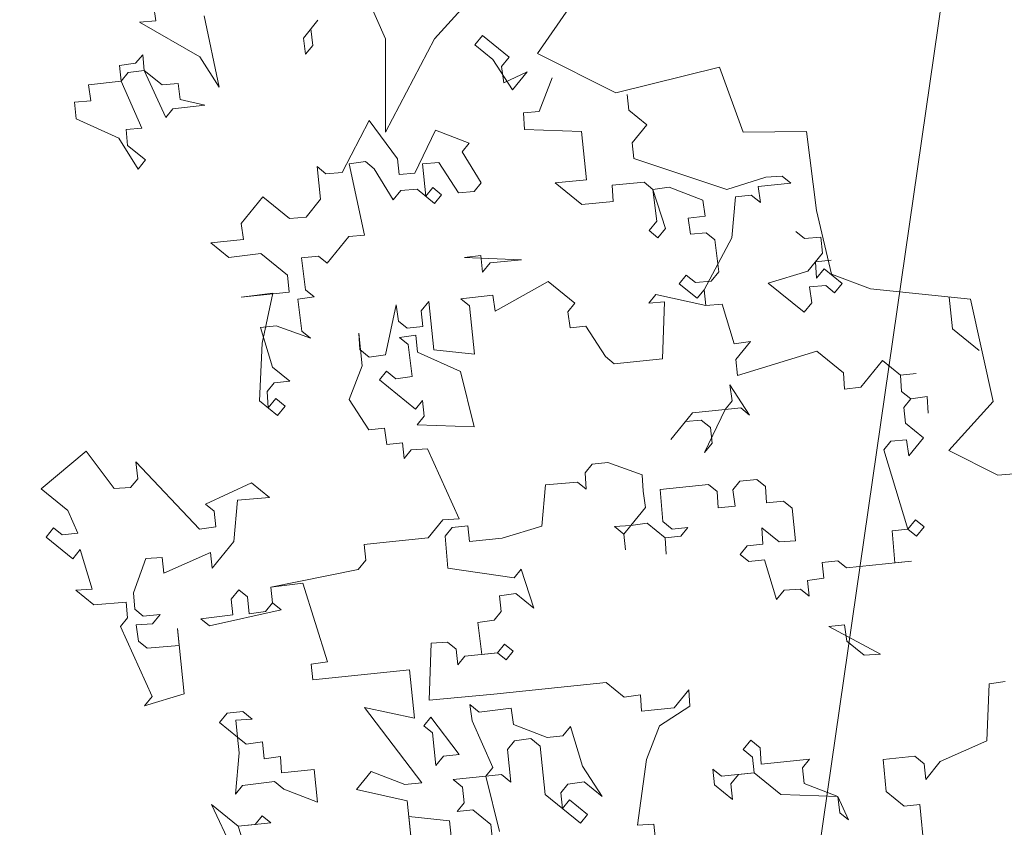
# Model space of a CAD drawing. Header units: millimetres. Extents: x 6487905018 to 6488192500, y 5882180700 to 5882375224.
# Tile 242 of 256: x 6488058770 to 6488059456, y 5882295601 to 5882296164. Entities that reach past the tile are written whole.
import ezdxf
from ezdxf.xclip import XClip

# ---------------------------------------------------------------- set-up
doc = ezdxf.new("R2010")
doc.units = ezdxf.units.MM
doc.header["$MEASUREMENT"] = 0
doc.header["$XCLIPFRAME"] = 2
doc.linetypes.add('L_0_09', pattern=[2500, 2000, -500])
doc.linetypes.add('Wipeout_Contour', pattern=[1000, 0, -1000])
doc.layers.add('drzewa_Nr_pióra__154', color=94, linetype='Continuous', lineweight=5)
doc.layers.add('Zamość 06.10._2_przewod_elektroenergetyczny___projektowany_lub_w_budowie__linia____ob__projektowany_Nr_pióra__1', color=7, linetype='Continuous', lineweight=0)
doc.layers.add('Mapa cyfrowa', color=7, linetype='Continuous')
doc.layers.add('Zamość 06.10._2_Mapa cyfrowa', color=7, linetype='Continuous')

# ---------------------------------------------------------------- blocks, each defined once
blk = doc.blocks.new('Rysunek_1_2')
at = {"color": 254, "linetype": 'Wipeout_Contour', "lineweight": 0, "ltscale": 70061284114.24681}
blk.add_wipeout([(6487915525.867126, 5882181505.900702), (6488146644.289524, 5882181505.900702), (6488146644.289524, 5882373115.540435), (6488107628.768834, 5882373115.540435), (6488107628.768834, 5882320263.490532), (6488101226.436201, 5882320263.490532), (6488101226.436201, 5882373115.540435), (6487915525.867126, 5882373115.540435)], dxfattribs=at).dxf.layer = 'Zamość 06.10._2_Mapa cyfrowa'
at = {"layer": 'Zamość 06.10._2_przewod_elektroenergetyczny___projektowany_lub_w_budowie__linia____ob__projektowany_Nr_pióra__1', "linetype": 'L_0_09', "flags": 128}
blk.add_lwpolyline([(6488054460, 5882297950), (6488056220, 5882299210), (6488059670, 5882297960), (6488052560, 5882248750), (6488032030.000001, 5882244930), (6488029080, 5882261360), (6488026000, 5882260550)], dxfattribs=at)

msp = doc.modelspace()

# ---------------------------------------------------------------- block references
at = {"layer": 'Mapa cyfrowa', "color": 22, "linetype": 'Continuous', "lineweight": 5}
ref = msp.add_blockref('Rysunek_1_2', (0, 0), dxfattribs=at)
XClip(ref).set_block_clipping_path([(6487915525.8671264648, 5882181505.9007024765), (6488146644.2895231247, 5882181505.9007024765), (6488146644.2895231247, 5882373115.5404348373), (6488107628.7688331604, 5882373115.5404348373), (6488107628.7688331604, 5882320263.4905319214), (6488101226.4362001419, 5882320263.4905319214), (6488101226.4362001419, 5882373115.5404348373), (6487915525.8671264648, 5882373115.5404348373)])

# ---------------------------------------------------------------- next in the draw order: linework, layer by layer
at = {"layer": 'drzewa_Nr_pióra__154', "linetype": 'Continuous'}
for p, q in [((6488059000.731974, 5882296205.139444), (6488059024.636903, 5882296150.499605)), ((6488059058.786802, 5882296150.499605), (6488059089.521711, 5882296184.649505)), ((6488058864.524557, 5882296162.997676), (6488058862.929595, 5882296174.319198)), ((6488059154.406521, 5882296174.404535), (6488059130.501591, 5882296140.254636)), ((6488058853.11607, 5882296162.244566), (6488058864.524557, 5882296162.997676)), ((6488058895.175546, 5882296138.086418), (6488058853.11607, 5882296162.244566)), ((6488058898.198646, 5882296166.4763), (6488058908.845139, 5882296116.95137)), ((6488058967.430485, 5882296151.080983), (6488058977.621453, 5882296163.620024)), ((6488058972.714691, 5882296157.582708), (6488058973.932209, 5882296145.796778)), ((6488058969.025447, 5882296139.759461), (6488058967.430485, 5882296151.080983)), ((6488059024.636903, 5882296150.499605), (6488059024.636903, 5882296085.614797)), ((6488059024.636903, 5882296085.614797), (6488059058.786802, 5882296150.499605)), ((6488059087.029106, 5882296146.419126), (6488059092.313313, 5882296152.920851)), ((6488059092.313313, 5882296152.920851), (6488059110.889668, 5882296137.823118)), ((6488058973.932209, 5882296145.796778), (6488058969.025447, 5882296139.759461)), ((6488059099.568147, 5882296136.228157), (6488059087.029106, 5882296146.419126)), ((6488058850.557379, 5882296133.477241), (6488058855.464141, 5882296139.514556)), ((6488058855.464141, 5882296139.514556), (6488058856.594694, 5882296128.570477)), ((6488058908.845139, 5882296116.95137), (6488058895.175546, 5882296138.086418)), ((6488059113.237741, 5882296115.093109), (6488059099.568147, 5882296136.228157)), ((6488059110.889668, 5882296137.823118), (6488059105.605462, 5882296131.321394)), ((6488059130.501591, 5882296140.254636), (6488059185.14143, 5882296112.934716)), ((6488058839.235856, 5882296131.882278), (6488058850.557379, 5882296133.477241)), ((6488058840.366409, 5882296120.9382), (6488058839.235856, 5882296131.882278)), ((6488058856.594694, 5882296128.570477), (6488058845.273172, 5882296126.975515)), ((6488058871.481807, 5882296095.649499), (6488058856.594694, 5882296128.570477)), ((6488058856.594694, 5882296128.570477), (6488058869.133735, 5882296118.379509)), ((6488059105.605462, 5882296131.321394), (6488059107.200424, 5882296119.999872)), ((6488059107.200424, 5882296119.999872), (6488059123.428709, 5882296127.63215)), ((6488059123.428709, 5882296127.63215), (6488059113.237741, 5882296115.093109)), ((6488059185.14143, 5882296112.934716), (6488059257.351392, 5882296130.755966)), ((6488059257.351392, 5882296130.755966), (6488059273.931169, 5882296085.614797)), ((6488058817.6364, 5882296118.590128), (6488058840.366409, 5882296120.9382)), ((6488058845.273172, 5882296126.975515), (6488058840.366409, 5882296120.9382)), ((6488058840.366409, 5882296120.9382), (6488058854.789113, 5882296088.394665)), ((6488059131.814096, 5882296099.995378), (6488059140.874513, 5882296123.478497)), ((6488058819.231361, 5882296107.268606), (6488058817.6364, 5882296118.590128)), ((6488058869.133735, 5882296118.379509), (6488058880.077813, 5882296119.510061)), ((6488058880.077813, 5882296119.510061), (6488058881.672775, 5882296108.18854)), ((6488058807.822874, 5882296106.515496), (6488058819.231361, 5882296107.268606)), ((6488058881.672775, 5882296108.18854), (6488058898.65417, 5882296104.41233)), ((6488059193.124957, 5882296111.859389), (6488059194.25551, 5882296100.915311)), ((6488058809.040393, 5882296094.729566), (6488058807.822874, 5882296106.515496)), ((6488058876.388569, 5882296101.686815), (6488058871.481807, 5882296095.649499)), ((6488058898.65417, 5882296104.41233), (6488058876.388569, 5882296101.686815)), ((6488059194.25551, 5882296100.915311), (6488059206.794551, 5882296090.724341)), ((6488058838.938272, 5882296081.226796), (6488058809.040393, 5882296094.729566)), ((6488058994.559052, 5882296057.313553), (6488059013.346028, 5882296093.713157)), ((6488059013.346028, 5882296093.713157), (6488059033.139904, 5882296066.829494)), ((6488059120.870018, 5882296098.864824), (6488059131.814096, 5882296099.995378)), ((6488059121.623128, 5882296087.456337), (6488059120.870018, 5882296098.864824)), ((6488058854.789113, 5882296088.394665), (6488058843.845034, 5882296087.264112)), ((6488058843.845034, 5882296087.264112), (6488058844.975587, 5882296076.320033)), ((6488059045.214536, 5882296057.015968), (6488059059.559157, 5882296087.000812)), ((6488059059.559157, 5882296087.000812), (6488059083.042276, 5882296077.940396)), ((6488059161.334532, 5882296086.028198), (6488059121.623128, 5882296087.456337)), ((6488059206.794551, 5882296090.724341), (6488059196.603582, 5882296078.185301)), ((6488058852.230421, 5882296059.627339), (6488058838.938272, 5882296081.226796)), ((6488059164.813157, 5882296052.35411), (6488059161.334532, 5882296086.028198)), ((6488059273.931169, 5882296085.614797), (6488059317.993478, 5882296085.960251)), ((6488059317.993478, 5882296085.960251), (6488059325.156017, 5882296030.974957)), ((6488058844.975587, 5882296076.320033), (6488058857.514627, 5882296066.129064)), ((6488059083.042276, 5882296077.940396), (6488059078.135514, 5882296071.90308)), ((6488059196.603582, 5882296078.185301), (6488059197.734136, 5882296067.241222)), ((6488058857.514627, 5882296066.129064), (6488058852.230421, 5882296059.627339)), ((6488059033.139904, 5882296066.829494), (6488059034.270456, 5882296055.885415)), ((6488059078.135514, 5882296071.90308), (6488059091.427664, 5882296050.303623)), ((6488059197.734136, 5882296067.241222), (6488059262.523621, 5882296045.431147)), ((6488058979.461321, 5882296038.737197), (6488058977.113249, 5882296061.467206)), ((6488058977.113249, 5882296061.467206), (6488058983.150565, 5882296056.560443)), ((6488059010.787337, 5882296064.945831), (6488058999.465816, 5882296063.350869)), ((6488058999.465816, 5882296063.350869), (6488059010.112309, 5882296013.825939)), ((6488059016.824654, 5882296060.039068), (6488059010.787337, 5882296064.945831)), ((6488059030.116803, 5882296038.439611), (6488059016.824654, 5882296060.039068)), ((6488059061.907229, 5882296064.270802), (6488059050.498741, 5882296063.517693)), ((6488059050.498741, 5882296063.517693), (6488059052.846813, 5882296040.787683)), ((6488059075.576822, 5882296043.135755), (6488059061.907229, 5882296064.270802)), ((6488058983.150565, 5882296056.560443), (6488058994.559052, 5882296057.313553)), ((6488059034.270456, 5882296055.885415), (6488059045.214536, 5882296057.015968)), ((6488059142.924999, 5882296050.093004), (6488059164.813157, 5882296052.35411)), ((6488059262.523621, 5882296045.431147), (6488059289.695984, 5882296054.193977)), ((6488059289.695984, 5882296054.193977), (6488059301.104472, 5882296054.947087)), ((6488059301.104472, 5882296054.947087), (6488059307.141788, 5882296050.040324)), ((6488059046.809497, 5882296045.694446), (6488059035.40101, 5882296044.941337)), ((6488059058.884129, 5882296035.88092), (6488059046.809497, 5882296045.694446)), ((6488059052.846813, 5882296040.787683), (6488059057.753576, 5882296046.824999)), ((6488059057.753576, 5882296046.824999), (6488059063.790892, 5882296041.918236)), ((6488059091.427664, 5882296050.303623), (6488059086.520902, 5882296044.266308)), ((6488059161.501356, 5882296034.995273), (6488059142.924999, 5882296050.093004)), ((6488059204.98897, 5882296050.548529), (6488059182.636403, 5882296048.664865)), ((6488059182.636403, 5882296048.664865), (6488059183.389513, 5882296037.256378)), ((6488059211.026285, 5882296045.641766), (6488059204.98897, 5882296050.548529)), ((6488059222.347808, 5882296047.236728), (6488059211.026285, 5882296045.641766)), ((6488059211.026285, 5882296045.641766), (6488059219.789117, 5882296018.469402)), ((6488059213.751801, 5882296023.376165), (6488059211.026285, 5882296045.641766)), ((6488059245.830927, 5882296038.176311), (6488059222.347808, 5882296047.236728)), ((6488059307.141788, 5882296050.040324), (6488059284.411778, 5882296047.692252)), ((6488059284.411778, 5882296047.692252), (6488059286.00674, 5882296036.37073)), ((6488058924.187776, 5882296021.966421), (6488058939.285507, 5882296040.542778)), ((6488058939.285507, 5882296040.542778), (6488058957.861864, 5882296025.445046)), ((6488058969.270351, 5882296026.198156), (6488058979.461321, 5882296038.737197)), ((6488059035.40101, 5882296044.941337), (6488059030.116803, 5882296038.439611)), ((6488059063.790892, 5882296041.918236), (6488059058.884129, 5882296035.88092)), ((6488059086.520902, 5882296044.266308), (6488059075.576822, 5882296043.135755)), ((6488059268.560937, 5882296040.524384), (6488059266.002245, 5882296011.757058)), ((6488059279.505015, 5882296041.654937), (6488059268.560937, 5882296040.524384)), ((6488059286.00674, 5882296036.37073), (6488059279.505015, 5882296041.654937)), ((6488059183.389513, 5882296037.256378), (6488059161.501356, 5882296034.995273)), ((6488059247.425889, 5882296026.85479), (6488059245.830927, 5882296038.176311)), ((6488058957.861864, 5882296025.445046), (6488058969.270351, 5882296026.198156)), ((6488059235.639958, 5882296025.637271), (6488059247.425889, 5882296026.85479)), ((6488059237.23492, 5882296014.315749), (6488059235.639958, 5882296025.637271)), ((6488059325.156017, 5882296030.974957), (6488059335.400987, 5882295986.580089)), ((6488058925.782738, 5882296010.644899), (6488058924.187776, 5882296021.966421)), ((6488059208.467594, 5882296016.87444), (6488059213.751801, 5882296023.376165)), ((6488059219.789117, 5882296018.469402), (6488059214.50491, 5882296011.967677)), ((6488058999.16823, 5882296012.695386), (6488058984.070498, 5882295994.11903)), ((6488059010.112309, 5882296013.825939), (6488058999.16823, 5882296012.695386)), ((6488059214.50491, 5882296011.967677), (6488059208.467594, 5882296016.87444)), ((6488059248.178999, 5882296015.446302), (6488059237.23492, 5882296014.315749)), ((6488059266.002245, 5882296011.757058), (6488059246.75086, 5882295975.734899)), ((6488059254.216314, 5882296010.539539), (6488059248.178999, 5882296015.446302)), ((6488059316.657728, 5882296011.459473), (6488059310.620412, 5882296016.366236)), ((6488059328.066216, 5882296012.212583), (6488059316.657728, 5882296011.459473)), ((6488059329.196769, 5882296001.268504), (6488059328.066216, 5882296012.212583)), ((6488058903.052728, 5882296008.296828), (6488058925.782738, 5882296010.644899)), ((6488058915.591769, 5882295998.105859), (6488058903.052728, 5882296008.296828)), ((6488059256.94183, 5882295988.273939), (6488059254.216314, 5882296010.539539)), ((6488058937.857369, 5882296000.831374), (6488058915.591769, 5882295998.105859)), ((6488058956.433726, 5882295985.733642), (6488058937.857369, 5882296000.831374)), ((6488058978.033182, 5882295999.025792), (6488058966.247252, 5882295997.808273)), ((6488058966.247252, 5882295997.808273), (6488058968.972767, 5882295975.542673)), ((6488058984.070498, 5882295994.11903), (6488058978.033182, 5882295999.025792)), ((6488059091.130079, 5882295999.648141), (6488059079.808558, 5882295998.053179)), ((6488059079.808558, 5882295998.053179), (6488059119.519961, 5882295996.625041)), ((6488059092.347598, 5882295987.86221), (6488059091.130079, 5882295999.648141)), ((6488059319.0058, 5882295988.729464), (6488059329.196769, 5882296001.268504)), ((6488059097.631804, 5882295994.363935), (6488059092.347598, 5882295987.86221)), ((6488059119.519961, 5882295996.625041), (6488059097.631804, 5882295994.363935)), ((6488059335.234085, 5882295996.361741), (6488059324.290006, 5882295995.231188)), ((6488059324.290006, 5882295995.231188), (6488059325.043116, 5882295983.822701)), ((6488059325.043116, 5882295983.822701), (6488059330.327322, 5882295990.324426)), ((6488059330.327322, 5882295990.324426), (6488059342.866363, 5882295980.133456)), ((6488058957.651244, 5882295973.947711), (6488058956.433726, 5882295985.733642)), ((6488059229.305057, 5882295979.888551), (6488059234.21182, 5882295985.925867)), ((6488059234.21182, 5882295985.925867), (6488059240.713545, 5882295980.641661)), ((6488059251.657623, 5882295981.772214), (6488059256.94183, 5882295988.273939)), ((6488059291.369027, 5882295980.344076), (6488059319.0058, 5882295988.729464)), ((6488059335.400987, 5882295986.580089), (6488059362.720906, 5882295976.335118)), ((6488059101.110429, 5882295960.689846), (6488059138.096317, 5882295981.527308)), ((6488059138.096317, 5882295981.527308), (6488059156.672674, 5882295966.429577)), ((6488059241.844097, 5882295969.697582), (6488059229.305057, 5882295979.888551)), ((6488059240.713545, 5882295980.641661), (6488059251.657623, 5882295981.772214)), ((6488059316.447108, 5882295959.962138), (6488059291.369027, 5882295980.344076)), ((6488059331.544841, 5882295978.538494), (6488059320.136353, 5882295977.785384)), ((6488059320.136353, 5882295977.785384), (6488059321.731315, 5882295966.463862)), ((6488059337.582156, 5882295973.631732), (6488059331.544841, 5882295978.538494)), ((6488059342.866363, 5882295980.133456), (6488059337.582156, 5882295973.631732)), ((6488058923.977157, 5882295970.469087), (6488058957.651244, 5882295973.947711)), ((6488058946.242757, 5882295973.194601), (6488058923.977157, 5882295970.469087)), ((6488058938.777303, 5882295938.38996), (6488058946.242757, 5882295973.194601)), ((6488058975.010082, 5882295970.63591), (6488058963.68856, 5882295969.040948)), ((6488058968.972767, 5882295975.542673), (6488058975.010082, 5882295970.63591)), ((6488059077.249866, 5882295969.285853), (6488059099.515467, 5882295972.011369)), ((6488059099.515467, 5882295972.011369), (6488059101.110429, 5882295960.689846)), ((6488059208.17001, 5882295966.218958), (6488059213.076772, 5882295972.256273)), ((6488059213.076772, 5882295972.256273), (6488059247.881413, 5882295964.790819)), ((6488059246.75086, 5882295975.734899), (6488059241.844097, 5882295969.697582)), ((6488059247.881413, 5882295964.790819), (6488059246.75086, 5882295975.734899)), ((6488059246.75086, 5882295975.734899), (6488059247.881413, 5882295964.790819)), ((6488059362.720906, 5882295976.335118), (6488059432.37301, 5882295969.092884)), ((6488059419.730479, 5882295948.509854), (6488059417.469374, 5882295970.398012)), ((6488058963.68856, 5882295969.040948), (6488058966.414076, 5882295946.775348)), ((6488059024.701836, 5882295930.249477), (6488059032.16729, 5882295965.054119)), ((6488059032.16729, 5882295965.054119), (6488059033.762252, 5882295953.732597)), ((6488059049.613093, 5882295960.900466), (6488059054.8973, 5882295967.40219)), ((6488059054.8973, 5882295967.40219), (6488059058.375924, 5882295933.728103)), ((6488059083.287182, 5882295964.37909), (6488059077.249866, 5882295969.285853)), ((6488059086.765806, 5882295930.705002), (6488059083.287182, 5882295964.37909)), ((6488059156.672674, 5882295966.429577), (6488059151.765911, 5882295960.392262)), ((6488059219.114088, 5882295967.34951), (6488059208.17001, 5882295966.218958)), ((6488059217.68595, 5882295927.638106), (6488059219.114088, 5882295967.34951)), ((6488059247.881413, 5882295964.790819), (6488059259.289901, 5882295965.543929)), ((6488059259.289901, 5882295965.543929), (6488059267.675288, 5882295937.907157)), ((6488059321.731315, 5882295966.463862), (6488059316.447108, 5882295959.962138)), ((6488059432.37301, 5882295969.092884), (6488059448.095655, 5882295897.79035)), ((6488059050.743647, 5882295949.956388), (6488059049.613093, 5882295960.900466)), ((6488059151.765911, 5882295960.392262), (6488059153.360873, 5882295949.070739)), ((6488058948.590829, 5882295950.464592), (6488058937.646749, 5882295949.334039)), ((6488058937.646749, 5882295949.334039), (6488058946.032138, 5882295921.697267)), ((6488058972.451391, 5882295941.868585), (6488058948.590829, 5882295950.464592)), ((6488059033.762252, 5882295953.732597), (6488059039.799568, 5882295948.825834)), ((6488059039.799568, 5882295948.825834), (6488059050.743647, 5882295949.956388)), ((6488059153.360873, 5882295949.070739), (6488059164.304952, 5882295950.201292)), ((6488059164.304952, 5882295950.201292), (6488059177.974545, 5882295929.066245)), ((6488058966.414076, 5882295946.775348), (6488058972.451391, 5882295941.868585)), ((6488059008.473551, 5882295922.6172), (6488059006.12548, 5882295945.34721)), ((6488059006.12548, 5882295945.34721), (6488059006.87859, 5882295933.938722)), ((6488059034.515362, 5882295942.324109), (6488059045.836884, 5882295943.919071)), ((6488059040.552677, 5882295937.417347), (6488059034.515362, 5882295942.324109)), ((6488059045.836884, 5882295943.919071), (6488059047.054402, 5882295932.133141)), ((6488059438.306836, 5882295933.412123), (6488059419.730479, 5882295948.509854)), ((6488058936.971722, 5882295898.214147), (6488058938.777303, 5882295938.38996)), ((6488059043.278193, 5882295915.151746), (6488059040.552677, 5882295937.417347)), ((6488059267.675288, 5882295937.907157), (6488059278.996811, 5882295939.502119)), ((6488059278.996811, 5882295939.502119), (6488059268.805841, 5882295926.963078)), ((6488059006.87859, 5882295933.938722), (6488059013.380314, 5882295928.654516)), ((6488059013.380314, 5882295928.654516), (6488059024.701836, 5882295930.249477)), ((6488059047.054402, 5882295932.133141), (6488059076.952281, 5882295918.63037)), ((6488059058.375924, 5882295933.728103), (6488059086.765806, 5882295930.705002)), ((6488059177.974545, 5882295929.066245), (6488059184.011862, 5882295924.159482)), ((6488059269.936395, 5882295916.018999), (6488059325.209939, 5882295932.789774)), ((6488059325.209939, 5882295932.789774), (6488059343.786296, 5882295917.692042)), ((6488058946.032138, 5882295921.697267), (6488058958.10677, 5882295911.88374)), ((6488058999.413136, 5882295899.134081), (6488059008.473551, 5882295922.6172)), ((6488059184.011862, 5882295924.159482), (6488059217.68595, 5882295927.638106)), ((6488059268.805841, 5882295926.963078), (6488059269.936395, 5882295916.018999)), ((6488059355.860928, 5882295907.878517), (6488059370.958659, 5882295926.454873)), ((6488059370.958659, 5882295926.454873), (6488059383.4977, 5882295916.263905)), ((6488059020.548182, 5882295912.803675), (6488059025.454946, 5882295918.84099)), ((6488059025.454946, 5882295918.84099), (6488059031.956671, 5882295913.556784)), ((6488059031.956671, 5882295913.556784), (6488059043.278193, 5882295915.151746)), ((6488059076.952281, 5882295918.63037), (6488059086.468222, 5882295880.04952)), ((6488059343.786296, 5882295917.692042), (6488059344.539406, 5882295906.283555)), ((6488059383.4977, 5882295916.263905), (6488059394.441779, 5882295917.394458)), ((6488059394.441779, 5882295917.394458), (6488059383.4977, 5882295916.263905)), ((6488059383.4977, 5882295916.263905), (6488059384.25081, 5882295904.855417)), ((6488058947.16269, 5882295910.753188), (6488058942.255928, 5882295904.715872)), ((6488058958.10677, 5882295911.88374), (6488058947.16269, 5882295910.753188)), ((6488059045.626265, 5882295892.421737), (6488059020.548182, 5882295912.803675)), ((6488059266.24715, 5882295898.195752), (6488059264.652188, 5882295909.517275)), ((6488059264.652188, 5882295909.517275), (6488059278.321782, 5882295888.382227)), ((6488058942.255928, 5882295904.715872), (6488058943.009037, 5882295893.307384)), ((6488059344.539406, 5882295906.283555), (6488059355.860928, 5882295907.878517)), ((6488059384.25081, 5882295904.855417), (6488059390.752535, 5882295899.571211)), ((6488059390.752535, 5882295899.571211), (6488059402.074057, 5882295901.166173)), ((6488059402.074057, 5882295901.166173), (6488059390.752535, 5882295899.571211)), ((6488059402.074057, 5882295901.166173), (6488059402.827167, 5882295889.757685)), ((6488059402.827167, 5882295889.757685), (6488059402.074057, 5882295901.166173)), ((6488058949.510762, 5882295888.023178), (6488058936.971722, 5882295898.214147)), ((6488058943.009037, 5882295893.307384), (6488058948.293243, 5882295899.809109)), ((6488058948.293243, 5882295899.809109), (6488058954.794969, 5882295894.524903)), ((6488058954.794969, 5882295894.524903), (6488058949.510762, 5882295888.023178)), ((6488059013.082729, 5882295877.999033), (6488058999.413136, 5882295899.134081)), ((6488059050.533027, 5882295898.459052), (6488059045.626265, 5882295892.421737)), ((6488059051.66358, 5882295887.514974), (6488059050.533027, 5882295898.459052)), ((6488059261.340387, 5882295892.158437), (6488059266.24715, 5882295898.195752)), ((6488059390.752535, 5882295899.571211), (6488059385.845772, 5882295893.533895)), ((6488059448.095655, 5882295897.79035), (6488059417.360745, 5882295863.64045)), ((6488059046.756817, 5882295881.477657), (6488059051.66358, 5882295887.514974)), ((6488059223.512646, 5882295871.234009), (6488059238.610378, 5882295889.810365)), ((6488059238.610378, 5882295889.810365), (6488059261.340387, 5882295892.158437)), ((6488059261.340387, 5882295892.158437), (6488059246.995766, 5882295862.173593)), ((6488059272.284466, 5882295893.28899), (6488059261.340387, 5882295892.158437)), ((6488059278.321782, 5882295888.382227), (6488059272.284466, 5882295893.28899)), ((6488059385.845772, 5882295893.533895), (6488059386.976325, 5882295882.589816)), ((6488059086.468222, 5882295880.04952), (6488059046.756817, 5882295881.477657)), ((6488059233.703615, 5882295883.773049), (6488059223.512646, 5882295871.234009)), ((6488059244.647694, 5882295884.903603), (6488059233.703615, 5882295883.773049)), ((6488059251.149419, 5882295879.619396), (6488059244.647694, 5882295884.903603)), ((6488059386.976325, 5882295882.589816), (6488059399.515366, 5882295872.398848)), ((6488059024.026808, 5882295879.129586), (6488059013.082729, 5882295877.999033)), ((6488059025.62177, 5882295867.808064), (6488059024.026808, 5882295879.129586)), ((6488059252.279971, 5882295868.675318), (6488059251.149419, 5882295879.619396)), ((6488059036.565848, 5882295868.938617), (6488059025.62177, 5882295867.808064)), ((6488059037.696402, 5882295857.994538), (6488059036.565848, 5882295868.938617)), ((6488059246.995766, 5882295862.173593), (6488059252.279971, 5882295868.675318)), ((6488059376.785356, 5882295870.050776), (6488059371.878592, 5882295864.013459)), ((6488059387.729434, 5882295871.181329), (6488059376.785356, 5882295870.050776)), ((6488059389.324396, 5882295859.859806), (6488059387.729434, 5882295871.181329)), ((6488059399.515366, 5882295872.398848), (6488059389.324396, 5882295859.859806)), ((6488058784.618945, 5882295836.955966), (6488058815.944962, 5882295863.1646)), ((6488058815.944962, 5882295863.1646), (6488058835.651872, 5882295837.12279)), ((6488059042.603164, 5882295864.031854), (6488059037.696402, 5882295857.994538)), ((6488059054.011652, 5882295864.784964), (6488059042.603164, 5882295864.031854)), ((6488059076.066633, 5882295816.013144), (6488059054.011652, 5882295864.784964)), ((6488059371.878592, 5882295864.013459), (6488059388.649368, 5882295808.739915)), ((6488059417.360745, 5882295863.64045), (6488059451.510645, 5882295846.565501)), ((6488058851.967122, 5882295843.913216), (6488058850.749603, 5882295855.699146)), ((6488058850.749603, 5882295855.699146), (6488058895.157151, 5882295808.810989)), ((6488059168.70351, 5882295854.085791), (6488059163.796747, 5882295848.048474)), ((6488059179.647589, 5882295855.216343), (6488059168.70351, 5882295854.085791)), ((6488059203.508151, 5882295846.620337), (6488059179.647589, 5882295855.216343)), ((6488059163.796747, 5882295848.048474), (6488059164.549857, 5882295836.639987)), ((6488059204.261261, 5882295835.211848), (6488059203.508151, 5882295846.620337)), ((6488059451.510645, 5882295846.565501), (6488059508.182312, 5882295851.150037)), ((6488058847.060359, 5882295837.8759), (6488058851.967122, 5882295843.913216)), ((6488058899.310804, 5882295826.256793), (6488058931.389931, 5882295841.056939)), ((6488058931.389931, 5882295841.056939), (6488058943.928971, 5882295830.865971)), ((6488059136.159975, 5882295839.663087), (6488059133.601284, 5882295810.895761)), ((6488059158.512541, 5882295841.54675), (6488059136.159975, 5882295839.663087)), ((6488059164.549857, 5882295836.639987), (6488059158.512541, 5882295841.54675)), ((6488059249.72128, 5882295839.907992), (6488059216.047193, 5882295836.429367)), ((6488059255.758596, 5882295835.001229), (6488059249.72128, 5882295839.907992)), ((6488059271.609438, 5882295842.169098), (6488059266.702675, 5882295836.131783)), ((6488059283.395369, 5882295843.386617), (6488059271.609438, 5882295842.169098)), ((6488059289.432685, 5882295838.479854), (6488059283.395369, 5882295843.386617)), ((6488058803.195302, 5882295821.858234), (6488058784.618945, 5882295836.955966)), ((6488058835.651872, 5882295837.12279), (6488058847.060359, 5882295837.8759)), ((6488059205.856223, 5882295823.890326), (6488059204.261261, 5882295835.211848)), ((6488059216.047193, 5882295836.429367), (6488059217.930855, 5882295814.076801)), ((6488059256.511706, 5882295823.592742), (6488059255.758596, 5882295835.001229)), ((6488059266.702675, 5882295836.131783), (6488059268.297637, 5882295824.81026)), ((6488059290.185794, 5882295827.071366), (6488059289.432685, 5882295838.479854)), ((6488058905.34812, 5882295821.35003), (6488058899.310804, 5882295826.256793)), ((6488058921.576405, 5882295828.982307), (6488058919.017714, 5882295800.214982)), ((6488058943.928971, 5882295830.865971), (6488058921.576405, 5882295828.982307)), ((6488059301.971725, 5882295828.288885), (6488059290.185794, 5882295827.071366)), ((6488059308.009041, 5882295823.382122), (6488059301.971725, 5882295828.288885)), ((6488058810.363171, 5882295806.007393), (6488058803.195302, 5882295821.858234)), ((6488058906.478673, 5882295810.405951), (6488058905.34812, 5882295821.35003)), ((6488059195.665255, 5882295811.351286), (6488059205.856223, 5882295823.890326)), ((6488059268.297637, 5882295824.81026), (6488059256.511706, 5882295823.592742)), ((6488059310.357113, 5882295800.652112), (6488059308.009041, 5882295823.382122)), ((6488059054.467176, 5882295802.720993), (6488059064.658145, 5882295815.260034)), ((6488059064.658145, 5882295815.260034), (6488059076.066633, 5882295816.013144)), ((6488059206.986776, 5882295812.946248), (6488059195.665255, 5882295811.351286)), ((6488059219.525817, 5882295802.755279), (6488059206.986776, 5882295812.946248)), ((6488059217.930855, 5882295814.076801), (6488059224.43258, 5882295808.792595)), ((6488059388.649368, 5882295808.739915), (6488059393.933574, 5882295815.241639)), ((6488059393.933574, 5882295815.241639), (6488059399.97089, 5882295810.334877)), ((6488058788.09757, 5882295803.281878), (6488058793.381776, 5882295809.783603)), ((6488058793.381776, 5882295809.783603), (6488058799.419092, 5882295804.87684)), ((6488058799.419092, 5882295804.87684), (6488058810.363171, 5882295806.007393)), ((6488058895.157151, 5882295808.810989), (6488058906.478673, 5882295810.405951)), ((6488059071.15987, 5882295809.975828), (6488059066.253107, 5882295803.938512)), ((6488059082.103949, 5882295811.10638), (6488059071.15987, 5882295809.975828)), ((6488059083.234502, 5882295800.162302), (6488059082.103949, 5882295811.10638)), ((6488059133.601284, 5882295810.895761), (6488059105.964511, 5882295802.510374)), ((6488059184.256766, 5882295810.598176), (6488059195.665255, 5882295811.351286)), ((6488059190.758492, 5882295805.313971), (6488059184.256766, 5882295810.598176)), ((6488059195.665255, 5882295811.351286), (6488059190.758492, 5882295805.313971)), ((6488059190.758492, 5882295805.313971), (6488059191.889045, 5882295794.369891)), ((6488059191.889045, 5882295794.369891), (6488059190.758492, 5882295805.313971)), ((6488059224.43258, 5882295808.792595), (6488059235.376658, 5882295809.923148)), ((6488059235.376658, 5882295809.923148), (6488059230.469895, 5882295803.885832)), ((6488059287.627103, 5882295798.304041), (6488059286.873993, 5882295809.712528)), ((6488059286.873993, 5882295809.712528), (6488059298.948626, 5882295799.899003)), ((6488059388.649368, 5882295808.739915), (6488059377.705289, 5882295807.609362)), ((6488059377.705289, 5882295807.609362), (6488059379.588952, 5882295785.256796)), ((6488059394.686684, 5882295803.833152), (6488059388.649368, 5882295808.739915)), ((6488059399.97089, 5882295810.334877), (6488059394.686684, 5882295803.833152)), ((6488058806.673926, 5882295788.184146), (6488058788.09757, 5882295803.281878)), ((6488058919.017714, 5882295800.214982), (6488058903.919982, 5882295781.638626)), ((6488059009.84901, 5882295798.111815), (6488059020.793088, 5882295799.242369)), ((6488059020.793088, 5882295799.242369), (6488059054.467176, 5882295802.720993)), ((6488059066.253107, 5882295803.938512), (6488059068.13677, 5882295781.585946)), ((6488059105.964511, 5882295802.510374), (6488059083.234502, 5882295800.162302)), ((6488059230.469895, 5882295803.885832), (6488059219.525817, 5882295802.755279)), ((6488059219.525817, 5882295802.755279), (6488059220.278927, 5882295791.346791)), ((6488059220.278927, 5882295791.346791), (6488059219.525817, 5882295802.755279)), ((6488059276.683024, 5882295797.173488), (6488059287.627103, 5882295798.304041)), ((6488059298.948626, 5882295799.899003), (6488059310.357113, 5882295800.652112)), ((6488058811.958133, 5882295794.685871), (6488058806.673926, 5882295788.184146)), ((6488058820.34352, 5882295767.049099), (6488058811.958133, 5882295794.685871)), ((6488058902.789429, 5882295792.582705), (6488058870.245893, 5882295778.160001)), ((6488058903.919982, 5882295781.638626), (6488058902.789429, 5882295792.582705)), ((6488059010.979563, 5882295787.167737), (6488059009.84901, 5882295798.111815)), ((6488059271.776261, 5882295791.136172), (6488059276.683024, 5882295797.173488)), ((6488058857.706853, 5882295788.35097), (6488058849.110846, 5882295764.490408)), ((6488058869.11534, 5882295789.10408), (6488058857.706853, 5882295788.35097)), ((6488058870.245893, 5882295778.160001), (6488058869.11534, 5882295789.10408)), ((6488059005.695356, 5882295780.666012), (6488059010.979563, 5882295787.167737)), ((6488059277.813578, 5882295786.229409), (6488059271.776261, 5882295791.136172)), ((6488059288.757656, 5882295787.359962), (6488059277.813578, 5882295786.229409)), ((6488059297.143044, 5882295759.723189), (6488059288.757656, 5882295787.359962)), ((6488059339.877548, 5882295786.684934), (6488059328.933469, 5882295785.55438)), ((6488059328.933469, 5882295785.55438), (6488059330.064022, 5882295774.610302)), ((6488059345.914864, 5882295781.778171), (6488059339.877548, 5882295786.684934)), ((6488059391.374883, 5882295786.474314), (6488059345.914864, 5882295781.778171)), ((6488059379.588952, 5882295785.256796), (6488059391.374883, 5882295786.474314)), ((6488058944.848905, 5882295768.424557), (6488059005.695356, 5882295780.666012)), ((6488059068.13677, 5882295781.585946), (6488059114.349899, 5882295774.873602)), ((6488059114.349899, 5882295774.873602), (6488059119.256661, 5882295780.910917)), ((6488059119.256661, 5882295780.910917), (6488059128.019492, 5882295753.738554)), ((6488058967.114505, 5882295771.150072), (6488058944.848905, 5882295768.424557)), ((6488058984.262723, 5882295716.340936), (6488058967.114505, 5882295771.150072)), ((6488059330.064022, 5882295774.610302), (6488059318.7425, 5882295773.01534)), ((6488059318.7425, 5882295773.01534), (6488059319.873054, 5882295762.071261)), ((6488058808.935033, 5882295766.295989), (6488058820.34352, 5882295767.049099)), ((6488058821.474073, 5882295756.10502), (6488058808.935033, 5882295766.295989)), ((6488058849.110846, 5882295764.490408), (6488058849.863955, 5882295753.08192)), ((6488058917.212132, 5882295760.039169), (6488058922.496338, 5882295766.540894)), ((6488058922.496338, 5882295766.540894), (6488058928.533654, 5882295761.634131)), ((6488058944.848905, 5882295768.424557), (6488058945.979458, 5882295757.480478)), ((6488058945.979458, 5882295757.480478), (6488058944.848905, 5882295768.424557)), ((6488059115.480452, 5882295763.929523), (6488059104.15893, 5882295762.33456)), ((6488059128.019492, 5882295753.738554), (6488059115.480452, 5882295763.929523)), ((6488059302.42725, 5882295766.224915), (6488059297.143044, 5882295759.723189)), ((6488059313.835737, 5882295766.978024), (6488059302.42725, 5882295766.224915)), ((6488059319.873054, 5882295762.071261), (6488059313.835737, 5882295766.978024)), ((6488058843.826639, 5882295757.988683), (6488058821.474073, 5882295756.10502)), ((6488058844.957192, 5882295747.044604), (6488058843.826639, 5882295757.988683)), ((6488058918.342685, 5882295749.095091), (6488058917.212132, 5882295760.039169)), ((6488058928.533654, 5882295761.634131), (6488058929.751173, 5882295749.8482)), ((6488058941.072695, 5882295751.443162), (6488058945.979458, 5882295757.480478)), ((6488058945.979458, 5882295757.480478), (6488058952.016773, 5882295752.573715)), ((6488059104.15893, 5882295762.33456), (6488059105.289483, 5882295751.390482)), ((6488058849.863955, 5882295753.08192), (6488058855.901271, 5882295748.175157)), ((6488058952.016773, 5882295752.573715), (6488058902.1144, 5882295741.462812)), ((6488058929.751173, 5882295749.8482), (6488058941.072695, 5882295751.443162)), ((6488059105.289483, 5882295751.390482), (6488059100.38272, 5882295745.353167)), ((6488058840.050429, 5882295741.007288), (6488058844.957192, 5882295747.044604)), ((6488058855.901271, 5882295748.175157), (6488058867.687202, 5882295749.392675)), ((6488058867.687202, 5882295749.392675), (6488058862.402996, 5882295742.890951)), ((6488058896.077085, 5882295746.369576), (6488058918.342685, 5882295749.095091)), ((6488058902.1144, 5882295741.462812), (6488058896.077085, 5882295746.369576)), ((6488059100.38272, 5882295745.353167), (6488059089.061198, 5882295743.758204)), ((6488059089.061198, 5882295743.758204), (6488059091.786713, 5882295721.492603)), ((6488058862.105411, 5882295692.235468), (6488058840.050429, 5882295741.007288)), ((6488058862.402996, 5882295742.890951), (6488058850.994509, 5882295742.137841)), ((6488058850.994509, 5882295742.137841), (6488058852.58947, 5882295730.816319)), ((6488058880.979353, 5882295727.79322), (6488058879.761834, 5882295739.57915)), ((6488058879.761834, 5882295739.57915), (6488058884.457977, 5882295694.119131)), ((6488059344.486726, 5882295742.066767), (6488059333.542647, 5882295740.936213)), ((6488059333.542647, 5882295740.936213), (6488059369.564807, 5882295721.684829)), ((6488059346.081688, 5882295730.745245), (6488059344.486726, 5882295742.066767)), ((6488058852.58947, 5882295730.816319), (6488058858.626786, 5882295725.909556)), ((6488059067.92615, 5882295730.088611), (6488059056.517663, 5882295729.335501)), ((6488059073.963467, 5882295725.181848), (6488059067.92615, 5882295730.088611)), ((6488059358.15632, 5882295720.931719), (6488059346.081688, 5882295730.745245)), ((6488058858.626786, 5882295725.909556), (6488058880.979353, 5882295727.79322)), ((6488059056.517663, 5882295729.335501), (6488059055.089524, 5882295689.624097)), ((6488059075.094019, 5882295714.237769), (6488059073.963467, 5882295725.181848)), ((6488059102.730792, 5882295722.623157), (6488059107.637554, 5882295728.660473)), ((6488059107.637554, 5882295728.660473), (6488059113.67487, 5882295723.75371)), ((6488059113.67487, 5882295723.75371), (6488059108.768107, 5882295717.716393)), ((6488058972.941201, 5882295714.745974), (6488058984.262723, 5882295716.340936)), ((6488059080.000782, 5882295720.275085), (6488059075.094019, 5882295714.237769)), ((6488059102.730792, 5882295722.623157), (6488059080.000782, 5882295720.275085)), ((6488059091.786713, 5882295721.492603), (6488059102.730792, 5882295722.623157)), ((6488059108.768107, 5882295717.716393), (6488059102.730792, 5882295722.623157)), ((6488059369.564807, 5882295721.684829), (6488059358.15632, 5882295720.931719)), ((6488058974.071754, 5882295703.801895), (6488058972.941201, 5882295714.745974)), ((6488059041.419931, 5882295710.759145), (6488058974.071754, 5882295703.801895)), ((6488059044.898556, 5882295677.085056), (6488059041.419931, 5882295710.759145)), ((6488059456.619893, 5882295702.600267), (6488059445.298371, 5882295701.005305)), ((6488059100.1721, 5882295693.855831), (6488059144.790268, 5882295698.465009)), ((6488059144.790268, 5882295698.465009), (6488059178.464355, 5882295701.943634)), ((6488059178.464355, 5882295701.943634), (6488059191.003396, 5882295691.752665)), ((6488059225.808038, 5882295684.28721), (6488059235.999006, 5882295696.826251)), ((6488059235.999006, 5882295696.826251), (6488059236.752116, 5882295685.417764)), ((6488059445.298371, 5882295701.005305), (6488059443.870233, 5882295661.293901)), ((6488058884.457977, 5882295694.119131), (6488058856.821205, 5882295685.733744)), ((6488058856.821205, 5882295685.733744), (6488058862.105411, 5882295692.235468)), ((6488059055.089524, 5882295689.624097), (6488059100.1721, 5882295693.855831)), ((6488059191.003396, 5882295691.752665), (6488059202.324919, 5882295693.347627)), ((6488059202.324919, 5882295693.347627), (6488059203.078028, 5882295681.939139)), ((6488058914.355856, 5882295680.616361), (6488058925.299934, 5882295681.746914)), ((6488058925.299934, 5882295681.746914), (6488058931.801659, 5882295676.462708)), ((6488059049.972142, 5882295632.089446), (6488059010.093914, 5882295684.55051)), ((6488059010.093914, 5882295684.55051), (6488059044.898556, 5882295677.085056)), ((6488059085.074368, 5882295675.279475), (6488059083.479406, 5882295686.600997)), ((6488059083.479406, 5882295686.600997), (6488059089.981132, 5882295681.316791)), ((6488059089.981132, 5882295681.316791), (6488059112.246733, 5882295684.042306)), ((6488059112.246733, 5882295684.042306), (6488059113.841694, 5882295672.720783)), ((6488059203.078028, 5882295681.939139), (6488059225.808038, 5882295684.28721)), ((6488059236.752116, 5882295685.417764), (6488059215.617069, 5882295671.74817)), ((6488058909.07165, 5882295674.114636), (6488058914.355856, 5882295680.616361)), ((6488058931.801659, 5882295676.462708), (6488058920.393171, 5882295675.709599)), ((6488058920.393171, 5882295675.709599), (6488058921.61069, 5882295663.923667)), ((6488059051.40028, 5882295671.80085), (6488059056.307043, 5882295677.838166)), ((6488059056.307043, 5882295677.838166), (6488059076.013953, 5882295651.796355)), ((6488059099.497072, 5882295642.735939), (6488059085.074368, 5882295675.279475)), ((6488058921.61069, 5882295663.923667), (6488058909.07165, 5882295674.114636)), ((6488059057.437596, 5882295666.894087), (6488059051.40028, 5882295671.80085)), ((6488059113.841694, 5882295672.720783), (6488059137.324814, 5882295663.660368)), ((6488059148.268892, 5882295664.79092), (6488059153.553099, 5882295671.292645)), ((6488059153.553099, 5882295671.292645), (6488059161.938486, 5882295643.655873)), ((6488059215.617069, 5882295671.74817), (6488059206.556653, 5882295648.265051)), ((6488058922.741243, 5882295652.979589), (6488058921.61069, 5882295663.923667)), ((6488058921.61069, 5882295663.923667), (6488058927.648006, 5882295659.016905)), ((6488059059.785668, 5882295644.164078), (6488059057.437596, 5882295666.894087)), ((6488059114.594804, 5882295661.312296), (6488059109.688041, 5882295655.274981)), ((6488059125.916326, 5882295662.907258), (6488059114.594804, 5882295661.312296)), ((6488059132.418051, 5882295657.623052), (6488059125.916326, 5882295662.907258)), ((6488059137.324814, 5882295663.660368), (6488059148.268892, 5882295664.79092)), ((6488059273.904829, 5882295655.222301), (6488059279.189035, 5882295661.724025)), ((6488059279.189035, 5882295661.724025), (6488059285.690761, 5882295656.439818)), ((6488059443.870233, 5882295661.293901), (6488059411.326697, 5882295646.871198)), ((6488058927.648006, 5882295659.016905), (6488058938.969528, 5882295660.611866)), ((6488058938.969528, 5882295660.611866), (6488058940.187047, 5882295648.825935)), ((6488059109.688041, 5882295655.274981), (6488059112.036113, 5882295632.544971)), ((6488059135.896675, 5882295623.948963), (6488059132.418051, 5882295657.623052)), ((6488059280.406554, 5882295649.938094), (6488059273.904829, 5882295655.222301)), ((6488059285.690761, 5882295656.439818), (6488059286.44387, 5882295645.031331)), ((6488058920.182552, 5882295624.212263), (6488058922.741243, 5882295652.979589)), ((6488058940.187047, 5882295648.825935), (6488058951.508569, 5882295650.420897)), ((6488058951.508569, 5882295650.420897), (6488058952.261679, 5882295639.01241)), ((6488059065.069874, 5882295650.665802), (6488059059.785668, 5882295644.164078)), ((6488059076.013953, 5882295651.796355), (6488059065.069874, 5882295650.665802)), ((6488059206.556653, 5882295648.265051), (6488059200.221752, 5882295602.516331)), ((6488059281.537107, 5882295638.994016), (6488059280.406554, 5882295649.938094)), ((6488059286.44387, 5882295645.031331), (6488059320.117958, 5882295648.509955)), ((6488059320.117958, 5882295648.509955), (6488059315.211196, 5882295642.47264)), ((6488059393.50345, 5882295650.560442), (6488059371.615294, 5882295648.299336)), ((6488059371.615294, 5882295648.299336), (6488059373.498956, 5882295625.94677)), ((6488059400.005176, 5882295645.276237), (6488059393.50345, 5882295650.560442)), ((6488058952.261679, 5882295639.01241), (6488058974.991688, 5882295641.360481)), ((6488058974.991688, 5882295641.360481), (6488058977.33976, 5882295618.630472)), ((6488059094.590309, 5882295636.698624), (6488059099.497072, 5882295642.735939)), ((6488059161.938486, 5882295643.655873), (6488059175.60808, 5882295622.520825)), ((6488059253.900334, 5882295630.608627), (6488059252.769782, 5882295641.552707)), ((6488059252.769782, 5882295641.552707), (6488059258.807097, 5882295636.645944)), ((6488059315.211196, 5882295642.47264), (6488059316.341748, 5882295631.528562)), ((6488059401.135729, 5882295634.332157), (6488059400.005176, 5882295645.276237)), ((6488059411.326697, 5882295646.871198), (6488059401.135729, 5882295634.332157)), ((6488059004.512123, 5882295627.393303), (6488059014.703092, 5882295639.932343)), ((6488059014.703092, 5882295639.932343), (6488059038.186212, 5882295630.871927)), ((6488059071.8603, 5882295634.350552), (6488059094.590309, 5882295636.698624)), ((6488059078.362024, 5882295629.066346), (6488059071.8603, 5882295634.350552)), ((6488059105.534388, 5882295637.829177), (6488059094.590309, 5882295636.698624)), ((6488059094.590309, 5882295636.698624), (6488059104.10625, 5882295598.117772)), ((6488059112.036113, 5882295632.544971), (6488059105.534388, 5882295637.829177)), ((6488059258.807097, 5882295636.645944), (6488059281.537107, 5882295638.994016)), ((6488059270.593028, 5882295637.863462), (6488059265.308823, 5882295631.361737)), ((6488059281.537107, 5882295638.994016), (6488059270.593028, 5882295637.863462)), ((6488059300.113463, 5882295623.896283), (6488059281.537107, 5882295638.994016)), ((6488058925.089314, 5882295630.249578), (6488058920.182552, 5882295624.212263)), ((6488058947.354916, 5882295632.975094), (6488058925.089314, 5882295630.249578)), ((6488058953.85664, 5882295627.690887), (6488058947.354916, 5882295632.975094)), ((6488058977.33976, 5882295618.630472), (6488058953.85664, 5882295627.690887)), ((6488059039.781174, 5882295619.550406), (6488059004.512123, 5882295627.393303)), ((6488059038.186212, 5882295630.871927), (6488059049.972142, 5882295632.089446)), ((6488059079.492578, 5882295618.122267), (6488059078.362024, 5882295629.066346)), ((6488059151.747517, 5882295631.116833), (6488059146.840755, 5882295625.079516)), ((6488059163.069038, 5882295632.711794), (6488059151.747517, 5882295631.116833)), ((6488059175.60808, 5882295622.520825), (6488059163.069038, 5882295632.711794)), ((6488059266.439375, 5882295620.417659), (6488059253.900334, 5882295630.608627)), ((6488059265.308823, 5882295631.361737), (6488059266.439375, 5882295620.417659)), ((6488059316.341748, 5882295631.528562), (6488059339.824868, 5882295622.468145)), ((6488059160.510347, 5882295603.944468), (6488059135.896675, 5882295623.948963)), ((6488059146.840755, 5882295625.079516), (6488059147.971307, 5882295614.135438)), ((6488059147.971307, 5882295614.135438), (6488059152.87807, 5882295620.172753)), ((6488059152.87807, 5882295620.172753), (6488059165.41711, 5882295609.981785)), ((6488059339.824868, 5882295622.468145), (6488059300.113463, 5882295623.896283)), ((6488059339.824868, 5882295622.468145), (6488059347.457146, 5882295606.239861)), ((6488059341.419829, 5882295611.146624), (6488059339.824868, 5882295622.468145)), ((6488059373.498956, 5882295625.94677), (6488059386.037996, 5882295615.755801)), ((6488058918.754414, 5882295584.500859), (6488058903.489859, 5882295616.957429)), ((6488058903.489859, 5882295616.957429), (6488058922.066215, 5882295601.859696)), ((6488059043.259798, 5882295585.876317), (6488059039.781174, 5882295619.550406)), ((6488059074.585814, 5882295612.084951), (6488059079.492578, 5882295618.122267)), ((6488059085.529893, 5882295613.215505), (6488059074.585814, 5882295612.084951)), ((6488059098.068933, 5882295603.024535), (6488059085.529893, 5882295613.215505)), ((6488059386.037996, 5882295615.755801), (6488059396.982076, 5882295616.886354)), ((6488059396.982076, 5882295616.886354), (6488059400.4607, 5882295583.212266)), ((6488058933.852145, 5882295603.077215), (6488058938.758908, 5882295609.114532)), ((6488058938.758908, 5882295609.114532), (6488058944.796225, 5882295604.207768)), ((6488059069.301608, 5882295605.583226), (6488059040.911726, 5882295608.606327)), ((6488059040.911726, 5882295608.606327), (6488059043.259798, 5882295585.876317)), ((6488059165.41711, 5882295609.981785), (6488059160.510347, 5882295603.944468)), ((6488059347.457146, 5882295606.239861), (6488059341.419829, 5882295611.146624)), ((6488058944.796225, 5882295604.207768), (6488058922.066215, 5882295601.859696)), ((6488058922.066215, 5882295601.859696), (6488058933.852145, 5882295603.077215)), ((6488058922.066215, 5882295601.859696), (6488058930.829045, 5882295574.687333)), ((6488059070.432161, 5882295594.639148), (6488059069.301608, 5882295605.583226)), ((6488059099.199487, 5882295592.080457), (6488059098.068933, 5882295603.024535)), ((6488059200.221752, 5882295602.516331), (6488059211.630239, 5882295603.269441)), ((6488059211.630239, 5882295603.269441), (6488059212.760793, 5882295592.325362))]:
    msp.add_line(p, q, dxfattribs=at)

doc.saveas('drawing.dxf')
